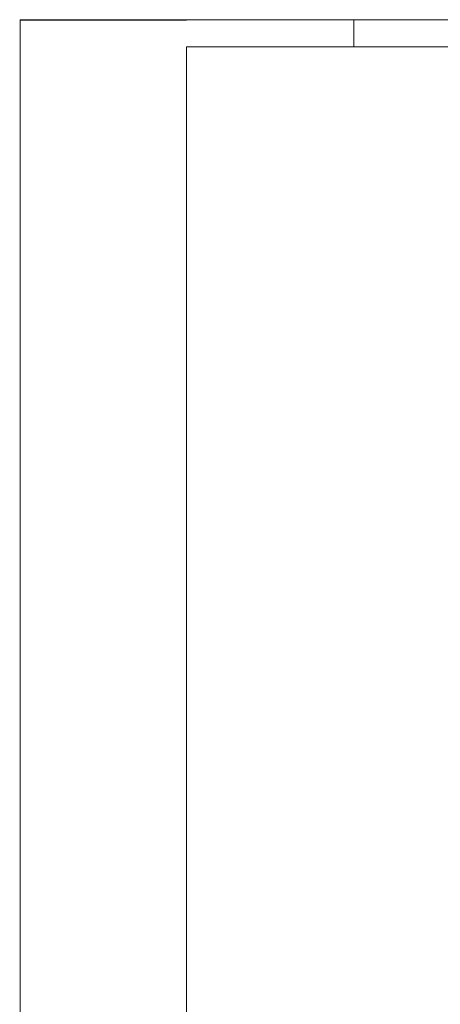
# Paper-space layout 'A-13 INWENTARYZACJA - PIĘTRO 10' of a CAD drawing. Header units: millimetres. Extents: x 0 to 420, y 0 to 297.
# Tile 2 of 6: x 0 to 76, y 120 to 297. Entities that reach past the tile are written whole.
import ezdxf

# ---------------------------------------------------------------- set-up
doc = ezdxf.new("R2010")
doc.units = ezdxf.units.MM
doc.header["$MEASUREMENT"] = 0
doc.layers.add('A_Arkusz_Nr_pióra__1', color=7, linetype='Continuous', lineweight=20)
doc.layers.add('A_Arkusz_Nr_pióra__237', color=7, linetype='Continuous', lineweight=5, true_color=0x343434)

psp = doc.layouts.new('A-13 INWENTARYZACJA - PIĘTRO 10')

# ---------------------------------------------------------------- linework, layer by layer
at = {"layer": 'A_Arkusz_Nr_pióra__1', "color": 7, "linetype": 'Continuous', "lineweight": 20}
for p, q in [((-0.1, 296.9), (0.9, 296.9)), ((415.1, 292.1), (29.9, 292.1)), ((29.9, 292.1), (29.9, 4.9))]:
    psp.add_line(p, q, dxfattribs=at)
at = {"layer": 'A_Arkusz_Nr_pióra__1', "color": 7, "linetype": 'Continuous', "lineweight": 20, "flags": 128}
psp.add_lwpolyline([(0, 297), (420, 297), (420, 0), (0, 0)], close=True, dxfattribs=at)
at = {"layer": 'A_Arkusz_Nr_pióra__237', "color": 250, "linetype": 'Continuous', "lineweight": 5, "true_color": 0x343434}
for p, q in [((-0.1, 296.9), (29.9, 296.9)), ((60, 292.1), (60, 297))]:
    psp.add_line(p, q, dxfattribs=at)

doc.saveas('drawing.dxf')
